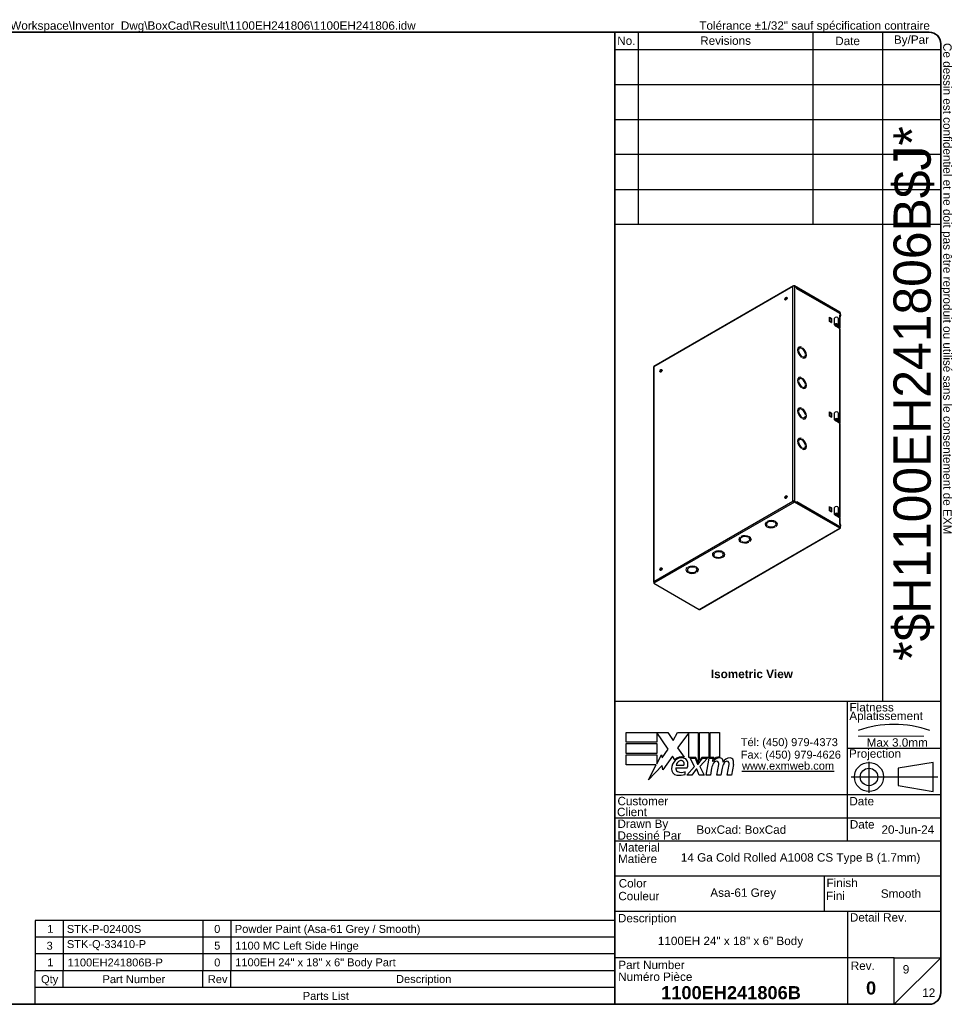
# Model space of a CAD drawing. Header units: inches. Extents: x 0 to 140, y -11 to 91.
# Tile 2 of 2: x 56 to 140, y 2 to 91. Entities that reach past the tile are written whole.
import ezdxf
from ezdxf.enums import TextEntityAlignment as Align

# ---------------------------------------------------------------- set-up
doc = ezdxf.new("R2010")
doc.units = ezdxf.units.IN
doc.header["$LTSCALE"] = 8.43274
doc.header["$MEASUREMENT"] = 0
doc.linetypes.add('CHAIN', pattern=[0.7087, 0.4724, -0.0591, 0.1181, -0.0591])
doc.linetypes.add('DASHED', pattern=[0.2067, 0.1654, -0.0413])
doc.layers.get('0').update_dxf_attribs({"lineweight": 25})
for name, color, linetype, lineweight in [('Centerline(ANSI)', 7, 'Continuous', 25), ('Sketch Geometry(ANSI)', 7, 'Continuous', 25), ('Symbols(ANSI)', 7, 'Continuous', 25), ('Visible Edges(ANSI)', 7, 'Continuous', 25), ('Visible Tangent Edges(ANSI)', 7, 'Continuous', 25)]:
    doc.layers.add(name, color=color, linetype=linetype, lineweight=lineweight)
doc.styles.add('Current-ANSI', font='arial.ttf')
doc.styles.add('Dimension-ANSI', font='arialbd.ttf')
doc.styles.add('Part List-ANSI', font='arial.ttf')
doc.styles.add('Text Style44', font='arialbd.ttf')
doc.styles.add('Text Style83', font='FRE3OF9X.TTF')

# ---------------------------------------------------------------- blocks, each defined once
blk = doc.blocks.new('Parts List2')
at = {"layer": 'Symbols(ANSI)'}
for p, q in [((13.023, 1.155), (6.798, 1.155)), ((6.798, 1.155), (6.798, 0.615)), ((7.098, 1.155), (7.098, 0.615)), ((8.598, 1.155), (8.598, 0.615)), ((8.898, 1.155), (8.898, 0.615)), ((13.023, 1.155), (13.023, 0.615)), ((13.023, 0.975), (6.798, 0.975)), ((13.023, 0.795), (6.798, 0.795)), ((13.023, 0.615), (6.798, 0.615)), ((6.798, 0.435), (6.798, 0.615)), ((7.098, 0.435), (7.098, 0.615)), ((8.598, 0.435), (8.598, 0.615)), ((8.898, 0.435), (8.898, 0.615)), ((13.023, 0.435), (13.023, 0.615)), ((6.798, 0.255), (6.798, 0.435)), ((13.023, 0.435), (6.798, 0.435)), ((13.023, 0.255), (13.023, 0.435)), ((13.023, 0.255), (6.798, 0.255))]:
    blk.add_line(p, q, dxfattribs=at)
at = {"layer": 'Symbols(ANSI)', "char_height": 0.085, "attachment_point": 7, "style": 'Part List-ANSI'}
for s, insert in [('1', (6.928, 1.022)), ('STK-P-02400S', (7.138, 1.02)), ('0', (8.72, 1.02)), ('Powder Paint (Asa-61 Grey / Smooth)', (8.942, 0.996)), ('3', (6.92, 0.84)), ('5', (8.72, 0.841)), ('STK-Q-33410-P', (7.138, 0.835)), ('1100 MC Left Side Hinge', (8.946, 0.816)), ('1', (6.928, 0.662)), ('1100EH241806B-P', (7.146, 0.66)), ('0', (8.72, 0.66)), ('1100EH 24" x 18" x 6" Body Part', (8.946, 0.637)), ('Qty', (6.861, 0.456)), ('Part Number', (7.521, 0.481)), ('Rev', (8.652, 0.481)), ('Description', (10.673, 0.458)), ('Parts List', (9.672, 0.301))]:
    blk.add_mtext(s, dxfattribs=dict(at, insert=insert))
blk = doc.blocks.new('Title Blocks EXM - ANSI B')
for p, q in [((13.372, 3.063), (13.372, 3.17)), ((13.372, 3.17), (13.818, 3.17)), ((13.824, 2.989), (13.701, 3.168)), ((13.701, 3.168), (13.701, 3.063)), ((13.818, 3.17), (13.877, 3.083)), ((13.877, 3.083), (13.923, 3.17)), ((13.923, 3.17), (14.146, 3.17)), ((14.046, 3.166), (13.924, 3.002)), ((14.046, 2.9), (14.046, 3.166)), ((14.146, 3.17), (14.146, 2.842)), ((14.16, 3.17), (14.259, 3.17)), ((14.16, 2.866), (14.16, 3.17)), ((14.259, 3.17), (14.259, 2.9)), ((14.273, 3.17), (14.372, 3.17)), ((14.273, 2.9), (14.273, 3.17)), ((14.372, 3.17), (14.372, 2.905)), ((13.701, 3.063), (13.372, 3.063)), ((13.372, 3.049), (13.701, 3.049)), ((13.372, 2.942), (13.372, 3.049)), ((13.701, 3.049), (13.701, 2.942)), ((13.758, 2.895), (13.824, 2.989)), ((13.924, 3.002), (13.993, 2.903)), ((13.701, 2.942), (13.372, 2.942)), ((13.372, 2.82), (13.372, 2.927)), ((13.372, 2.927), (13.701, 2.927)), ((13.701, 2.831), (13.752, 2.929)), ((13.701, 2.927), (13.701, 2.831)), ((13.752, 2.929), (13.758, 2.895)), ((13.87, 2.914), (13.765, 2.768)), ((13.893, 2.876), (13.87, 2.914)), ((14.121, 2.9), (14.046, 2.9)), ((14.059, 2.891), (14.113, 2.891)), ((14.105, 2.802), (14.059, 2.891)), ((14.113, 2.891), (14.139, 2.83)), ((14.146, 2.842), (14.121, 2.9)), ((14.146, 2.83), (14.19, 2.891)), ((14.185, 2.9), (14.16, 2.866)), ((14.245, 2.891), (14.164, 2.803)), ((14.259, 2.9), (14.185, 2.9)), ((14.19, 2.891), (14.245, 2.891)), ((14.232, 2.709), (14.264, 2.891)), ((14.264, 2.891), (14.302, 2.891)), ((14.314, 2.9), (14.273, 2.9)), ((14.302, 2.891), (14.299, 2.859)), ((14.299, 2.859), (14.309, 2.859)), ((14.312, 2.88), (14.314, 2.9)), ((13.695, 2.82), (13.372, 2.82)), ((13.612, 2.661), (13.695, 2.82)), ((13.758, 2.815), (13.612, 2.661)), ((13.765, 2.768), (13.758, 2.815)), ((13.905, 2.788), (14.027, 2.788)), ((13.91, 2.818), (13.99, 2.818)), ((14.023, 2.709), (14.105, 2.802)), ((14.122, 2.774), (14.077, 2.709)), ((14.13, 2.774), (14.122, 2.774)), ((14.155, 2.709), (14.13, 2.774)), ((14.139, 2.83), (14.146, 2.83)), ((14.164, 2.803), (14.209, 2.709)), ((14.289, 2.784), (14.276, 2.709)), ((14.345, 2.709), (14.365, 2.824)), ((14.402, 2.784), (14.389, 2.709)), ((14.457, 2.709), (14.477, 2.824)), ((14.523, 2.823), (14.501, 2.709)), ((14.005, 2.718), (14.005, 2.748)), ((14.077, 2.709), (14.023, 2.709)), ((14.209, 2.709), (14.155, 2.709)), ((14.276, 2.709), (14.232, 2.709)), ((14.389, 2.709), (14.345, 2.709)), ((14.501, 2.709), (14.457, 2.709))]:
    blk.add_line(p, q)
for centre, radius, start, end in [((13.991, 2.772), 0.133, 134.1684, 176.5646), ((13.968, 2.796), 0.11, 77.079, 133.1785), ((13.968, 2.796), 0.0996, 80.4085, 134.1684), ((13.965, 2.811), 0.056, 109.3797, 172.9975), ((13.959, 2.83), 0.0365, 51.1652, 109.3797), ((13.962, 2.833), 0.0318, 331.4547, 51.1652), ((13.981, 2.843), 0.0507, 23.8445, 85.0802), ((13.941, 2.826), 0.094, 336.1555, 23.8445), ((14.376, 2.816), 0.08, 89.4776, 147.4114), ((14.346, 2.818), 0.042, 96.03, 147.5992), ((14.37, 2.825), 0.08, 88.7952, 136.5849), ((14.344, 2.839), 0.02, 23.5571, 96.03), ((14.377, 2.862), 0.0338, 16.9928, 89.4776), ((14.317, 2.844), 0.096, 3.6169, 16.9928), ((14.486, 2.814), 0.0819, 89.6788, 153.9508), ((14.458, 2.818), 0.042, 96.1027, 147.6083), ((14.456, 2.839), 0.02, 23.5487, 96.1027), ((14.487, 2.861), 0.035, 18.4748, 89.6788), ((14.429, 2.842), 0.096, 349, 18.4748), ((13.925, 2.776), 0.0658, 176.5646, 261.5605), ((13.936, 2.779), 0.032, 163.5261, 244.6784), ((13.966, 2.842), 0.102, 244.6784, 292.5609), ((14.442, 2.757), 0.155, 147.5992, 170), ((14.325, 2.831), 0.041, 350, 23.5571), ((14.555, 2.759), 0.155, 148.5584, 170.8257), ((14.437, 2.831), 0.041, 349.9922, 23.5487), ((13.945, 2.911), 0.202, 261.5605, 287.3343)]:
    blk.add_arc(centre, radius, start, end)
at = {"layer": 'Centerline(ANSI)', "linetype": 'DASHED', "lineweight": 18, "ltscale": 0.507983}
blk.add_line((15.861, 3.128), (16.632, 3.128), dxfattribs=at)
at = {"layer": 'Centerline(ANSI)', "linetype": 'CHAIN', "ltscale": 0.185148}
blk.add_line((15.979, 2.855), (15.979, 2.521), dxfattribs=at)
at = {"layer": 'Centerline(ANSI)', "linetype": 'CHAIN', "ltscale": 0.437897}
blk.add_line((15.786, 2.691), (16.717, 2.691), dxfattribs=at)
at = {"layer": 'Sketch Geometry(ANSI)'}
for p, q in [((13.25, 10.687), (16.625, 10.687)), ((13.5, 10.687), (13.5, 8.625)), ((15.375, 10.687), (15.375, 8.625)), ((16.125, 10.687), (16.125, 3.5)), ((13.25, 10.5), (16.75, 10.5)), ((16.75, 10.562), (16.75, 0.375)), ((13.25, 10.125), (16.75, 10.125)), ((13.25, 9.75), (16.75, 9.75)), ((16.75, 9.375), (13.25, 9.375)), ((13.25, 9), (16.75, 9)), ((16.75, 9), (16.75, 8.625)), ((13.25, 8.625), (16.75, 8.625)), ((16.75, 3.5), (13.25, 3.5)), ((15.75, 2), (15.75, 3.5)), ((15.75, 3), (16.75, 3)), ((16.669, 2.847), (16.294, 2.785)), ((16.294, 2.785), (16.294, 2.598)), ((16.669, 2.535), (16.669, 2.847)), ((16.294, 2.598), (16.669, 2.535)), ((16.75, 2.5), (13.25, 2.5)), ((16.75, 2.25), (13.25, 2.25)), ((16.75, 2), (13.25, 2)), ((13.25, 1.629), (16.75, 1.629)), ((15.499, 1.629), (15.499, 1.25)), ((13.25, 1.25), (16.75, 1.25)), ((15.75, 1.25), (15.75, 0.75)), ((15.75, 0.75), (13.25, 0.75)), ((16.25, 0.75), (15.75, 0.75)), ((15.75, 0.75), (15.75, 0.25)), ((16.25, 0.25), (16.25, 0.75)), ((16.25, 0.75), (16.75, 0.75)), ((16.25, 0.25), (16.75, 0.75)), ((16.625, 0.25), (13.25, 0.25))]:
    blk.add_line(p, q, dxfattribs=at)
at = {"layer": 'Sketch Geometry(ANSI)', "linetype": 'Continuous', "lineweight": 35}
for p, q in [((13.25, 8.625), (13.25, 10.687)), ((13.25, 8.625), (13.25, 3.5)), ((13.25, 0.25), (13.25, 3.5))]:
    blk.add_line(p, q, dxfattribs=at)
at = {"layer": 'Sketch Geometry(ANSI)'}
for radius in [0.156, 0.0935]:
    blk.add_circle((15.979, 2.691), radius, dxfattribs=at)
for centre, radius, start, end in [((16.625, 10.562), 0.125, 0, 90), ((16.247, 2.112), 1.143, 70.2973, 109.7027), ((16.625, 0.375), 0.125, 270, 0)]:
    blk.add_arc(centre, radius, start, end, dxfattribs=at)
at = {"layer": 'Symbols(ANSI)', "color": 7, "char_height": 0.09, "style": 'Current-ANSI'}
for s, insert, width, attachment_point in [('No.', (13.373, 10.595), 0.25039, 5), ('Revisions', (14.439, 10.596), 1.87331, 5), ('Date', (15.749, 10.593), 0.75135, 5), ('By/Par', (16.435, 10.594), 0.62202, 5), ('Date', (15.773, 2.136), 0.26554, 7), ('BoxCad: BoxCad', (14.126, 2.125), 1.62362, 4), ('Rev.', (15.783, 0.618), 0.25854, 7)]:
    blk.add_mtext(s, dxfattribs=dict(at, insert=insert, width=width, attachment_point=attachment_point))
for s, insert, attachment_point in [('\\fArial|b1|i0;{\\H0.0900;Isometric View}', (14.281, 3.842), 1), ('Flatness', (15.77, 3.393), 7), ('Aplatissement', (15.768, 3.275), 7), ('Max 3.0mm', (15.954, 3.015), 7), ('Projection', (15.764, 2.87), 7), ('Customer', (13.278, 2.386), 7), ('Date', (15.768, 2.385), 7), ('Client', (13.273, 2.269), 7), ('Drawn By', (13.278, 2.117), 7), ('Dessiné Par', (13.278, 2.016), 7), ('Material', (13.286, 1.889), 7), ('Matière', (13.284, 1.766), 7), ('Color', (13.291, 1.503), 7), ('Finish', (15.523, 1.508), 7), ('Couleur', (13.287, 1.366), 7), ('Fini', (15.518, 1.37), 7), ('Description', (13.283, 1.103), 7), ('Detail Rev.', (15.774, 1.137), 7), ('Part Number', (13.287, 0.627), 7), ('Numéro Pièce', (13.286, 0.5), 7)]:
    blk.add_mtext(s, dxfattribs=dict(at, insert=insert, attachment_point=attachment_point))
at = {"layer": 'Symbols(ANSI)', "color": 7, "insert": (14.602, 3.107), "char_height": 0.085, "attachment_point": 1, "line_spacing_factor": 0.944221, "style": 'Current-ANSI'}
blk.add_mtext('\\fArial|b0|i0;{\\H0.0850;Tél: (450) 979-4373\\PFax: (450) 979-4626}', dxfattribs=at)
at = {"layer": 'Symbols(ANSI)', "color": 5, "true_color": 0x0000ff, "insert": (14.615, 2.854), "char_height": 0.085, "attachment_point": 1, "style": 'Dimension-ANSI'}
blk.add_mtext('\\fArial|b0|i0;{\\H0.0850;\\Lwww.exmweb.com}', dxfattribs=at)
at = {"layer": 'Symbols(ANSI)', "color": 7, "style": 'Current-ANSI'}
for tag, p in [('REV1', (13.375, 10.313)), ('REV1DATE', (15.75, 10.31)), ('REV1BY', (16.437, 10.313)), ('REV2', (13.373, 9.938)), ('REV2DATE', (15.747, 9.941)), ('REV2BY', (16.437, 9.938)), ('REV3', (13.374, 9.563)), ('REV3DATE', (15.752, 9.563)), ('REV3BY', (16.437, 9.564)), ('REV4', (13.377, 9.188)), ('REV4DATE', (15.752, 9.188)), ('REV4BY', (16.441, 9.188)), ('REV5', (13.373, 8.813)), ('REV5DATE', (15.752, 8.813)), ('REV5BY', (16.438, 8.811)), ('MFG_APPROVED_DATE', (16.393, 2.374)), ('DETAIL_REV', (16.249, 0.926))]:
    blk.add_attdef(tag, text='', height=0.09, dxfattribs=at).set_placement(p, align=Align.MIDDLE_CENTER)
for tag, p in [('REV1DESC', (13.526, 10.31)), ('REV2DESC', (13.525, 9.937)), ('REV3DESC', (13.528, 9.564)), ('REV4DESC', (13.533, 9.19)), ('REV5DESC', (13.532, 8.811)), ('COMPANY', (14.12, 2.375))]:
    blk.add_attdef(tag, text='', height=0.09, dxfattribs=at).set_placement(p, align=Align.MIDDLE_LEFT)
at = {"layer": 'Symbols(ANSI)', "color": 7, "style": 'Text Style83'}
blk.add_attdef('BARCODE_001', (16.642, 3.938), '', height=0.4, rotation=90, dxfattribs=at)
at = {"layer": 'Symbols(ANSI)', "color": 7}
for tag, p, height, style in [('IDW_DATE_001', (16.113, 2.081), 0.09, 'Current-ANSI'), ('MATERIEL_001', (13.959, 1.782), 0.09, 'Current-ANSI'), ('COLOR_001', (14.275, 1.404), 0.09, 'Current-ANSI'), ('FINISH_001', (16.106, 1.394), 0.09, 'Current-ANSI'), ('IDW_DESC_001', (13.712, 0.886), 0.09, 'Current-ANSI'), ('Sheet_Number_001', (16.342, 0.581), 0.09, 'Current-ANSI'), ('IDW_NAME_001', (13.747, 0.305), 0.14, 'Text Style44'), ('IDW_REV_001', (15.947, 0.355), 0.14, 'Text Style44'), ('Number_of_sheets_001', (16.551, 0.33), 0.09, 'Current-ANSI')]:
    blk.add_attdef(tag, p, '', height=height, dxfattribs=dict(at, style=style))
blk = doc.blocks.new('Borders 7_EXM - B (Inch)')
at = {"layer": 'Sketch Geometry(ANSI)', "linetype": 'Continuous', "lineweight": 35}
for p, q in [((16.398, 10.692), (0.523, 10.692)), ((0.398, 10.567), (0.398, 0.255)), ((16.523, 0.38), (16.523, 10.567)), ((0.398, 0.255), (16.398, 0.255))]:
    blk.add_line(p, q, dxfattribs=at)
for centre, start, end in [((0.523, 10.567), 90, 180), ((16.398, 10.567), 0, 90), ((16.398, 0.38), 270, 0)]:
    blk.add_arc(centre, 0.125, start, end, dxfattribs=at)
at = {"layer": 'Symbols(ANSI)', "color": 7, "char_height": 0.09, "attachment_point": 7, "style": 'Current-ANSI'}
for s, insert in [('Tolerance ±1/32" unless otherwise specified', (0.509, 10.692)), ('Tolérance ±1/32" sauf spécification contraire', (13.93, 10.691))]:
    blk.add_mtext(s, dxfattribs=dict(at, insert=insert))
for s, insert, rotation in [('This drawing is confidential and must not be reproduced or used without the consent of EXM', (0.398, 5.419), 90), ('Ce dessin est confidentiel et ne doit pas être reproduit ou utilisé sans le consentement de EXM', (16.522, 10.576), 270)]:
    blk.add_mtext(s, dxfattribs=dict(at, insert=insert, rotation=rotation))
at = {"layer": 'Symbols(ANSI)', "color": 7, "style": 'Current-ANSI'}
blk.add_attdef('FILENAME_AND_PATH_001', (6.013, 10.718), '', height=0.09, dxfattribs=at)

msp = doc.modelspace()

# ---------------------------------------------------------------- linework, layer by layer
at = {"layer": 'Visible Edges(ANSI)'}
for p, q in [((125.999, 67.202), (113.341, 59.894)), ((126.083, 67.217), (130.186, 64.849)), ((126.083, 67.217), (126.083, 67.162)), ((126.083, 67.162), (130.186, 64.793)), ((126.291, 67.017), (126.083, 67.137)), ((126.291, 66.936), (126.291, 67.017)), ((130.165, 64.732), (126.291, 66.969)), ((126.291, 66.936), (126.291, 66.936)), ((126.291, 66.936), (126.291, 66.936)), ((129.254, 63.982), (129.254, 64.342)), ((129.254, 64.304), (129.371, 64.247)), ((129.265, 64.349), (129.415, 64.262)), ((129.386, 64.223), (129.386, 63.893)), ((129.426, 64.243), (129.426, 63.883)), ((129.709, 63.651), (129.709, 64.264)), ((130.056, 63.651), (130.056, 64.264)), ((130.186, 64.632), (130.186, 64.687)), ((130.186, 64.632), (130.256, 64.592)), ((130.186, 64.526), (130.256, 64.486)), ((130.186, 64.44), (130.186, 64.526)), ((130.208, 64.505), (130.186, 64.493)), ((130.201, 64.624), (130.208, 64.628)), ((130.204, 64.426), (130.208, 64.428)), ((130.208, 64.755), (130.208, 64.628)), ((130.208, 64.628), (130.256, 64.6)), ((130.256, 64.478), (130.208, 64.505)), ((130.208, 64.505), (130.208, 64.428)), ((130.208, 64.428), (130.256, 64.4)), ((130.215, 64.376), (130.256, 64.4)), ((130.215, 63.896), (130.215, 64.399)), ((130.256, 64.6), (130.249, 64.596)), ((130.256, 64.486), (130.249, 64.482)), ((130.256, 64.6), (130.256, 64.728)), ((130.256, 64.592), (130.256, 64.486)), ((130.256, 64.4), (130.256, 64.478)), ((129.415, 63.876), (129.265, 63.963)), ((129.764, 63.578), (130.093, 63.401)), ((130.144, 63.433), (129.815, 63.61)), ((129.916, 63.705), (129.916, 63.598)), ((129.916, 63.598), (129.942, 63.557)), ((130.095, 63.581), (130.04, 63.61)), ((130.144, 64.045), (130.056, 64.093)), ((130.089, 63.38), (130.089, 63.403)), ((130.096, 63.58), (130.095, 63.581)), ((130.186, 63.311), (130.1, 63.361)), ((130.185, 63.992), (130.185, 63.379)), ((130.185, 63.937), (130.186, 63.937)), ((130.186, 63.856), (130.185, 63.855)), ((130.215, 55.323), (130.215, 63.271)), ((126.478, 61.643), (126.484, 61.646)), ((126.541, 61.535), (126.546, 61.538)), ((126.729, 61.637), (126.73, 61.637)), ((126.73, 61.637), (126.73, 61.637)), ((126.8, 61.596), (126.8, 61.596)), ((126.457, 61.369), (126.457, 61.37)), ((126.457, 61.304), (126.457, 61.304)), ((126.457, 61.304), (126.457, 61.304)), ((126.73, 60.722), (126.729, 60.722)), ((126.73, 60.722), (126.73, 60.722)), ((126.8, 60.681), (126.8, 60.681)), ((126.979, 60.778), (126.984, 60.78)), ((127.041, 60.669), (127.046, 60.672)), ((127.073, 61.014), (127.073, 61.014)), ((127.073, 60.949), (127.073, 60.948)), ((127.073, 60.948), (127.073, 60.948)), ((113.326, 59.829), (113.326, 40.394)), ((126.478, 58.888), (126.484, 58.891)), ((126.729, 58.882), (126.73, 58.882)), ((126.73, 58.882), (126.73, 58.882)), ((126.8, 58.841), (126.8, 58.841)), ((126.457, 58.615), (126.457, 58.615)), ((126.457, 58.549), (126.457, 58.549)), ((126.457, 58.549), (126.457, 58.549)), ((126.541, 58.78), (126.546, 58.783)), ((126.73, 57.967), (126.729, 57.967)), ((126.73, 57.967), (126.73, 57.967)), ((126.979, 58.023), (126.984, 58.025)), ((127.073, 58.259), (127.073, 58.259)), ((127.073, 58.194), (127.073, 58.194)), ((127.073, 58.194), (127.073, 58.194)), ((126.8, 57.926), (126.8, 57.926)), ((127.041, 57.914), (127.046, 57.917)), ((126.457, 55.858), (126.457, 55.858)), ((126.457, 55.793), (126.457, 55.793)), ((126.457, 55.793), (126.457, 55.793)), ((126.478, 56.132), (126.484, 56.135)), ((126.541, 56.024), (126.546, 56.026)), ((126.729, 56.125), (126.73, 56.126)), ((126.73, 56.126), (126.73, 56.125)), ((126.8, 56.085), (126.8, 56.085)), ((127.073, 55.502), (127.073, 55.502)), ((127.073, 55.437), (127.073, 55.437)), ((127.073, 55.437), (127.073, 55.437)), ((129.254, 55.409), (129.254, 55.769)), ((129.254, 55.73), (129.371, 55.674)), ((129.265, 55.775), (129.415, 55.689)), ((129.415, 55.303), (129.265, 55.39)), ((129.386, 55.65), (129.386, 55.32)), ((129.426, 55.669), (129.426, 55.309)), ((129.709, 55.078), (129.709, 55.691)), ((130.056, 55.078), (130.056, 55.691)), ((130.144, 55.472), (130.056, 55.519)), ((130.185, 55.418), (130.185, 54.806)), ((130.185, 55.364), (130.186, 55.363)), ((130.186, 55.283), (130.185, 55.282)), ((126.73, 55.211), (126.729, 55.211)), ((126.73, 55.211), (126.73, 55.211)), ((126.8, 55.17), (126.8, 55.17)), ((126.979, 55.266), (126.984, 55.269)), ((127.041, 55.158), (127.046, 55.161)), ((129.764, 55.005), (130.093, 54.828)), ((130.144, 54.86), (129.815, 55.037)), ((129.916, 55.132), (129.916, 55.025)), ((129.916, 55.025), (129.942, 54.984)), ((130.095, 55.007), (130.04, 55.037)), ((130.089, 54.807), (130.089, 54.83)), ((130.096, 55.007), (130.095, 55.007)), ((130.186, 54.738), (130.1, 54.788)), ((130.215, 46.75), (130.215, 54.698)), ((126.457, 53.103), (126.457, 53.103)), ((126.457, 53.038), (126.457, 53.038)), ((126.457, 53.038), (126.457, 53.038)), ((126.478, 53.377), (126.484, 53.38)), ((126.541, 53.269), (126.546, 53.272)), ((126.729, 53.371), (126.73, 53.371)), ((126.73, 53.371), (126.73, 53.371)), ((126.8, 53.33), (126.8, 53.33)), ((127.073, 52.748), (127.073, 52.748)), ((127.073, 52.682), (127.073, 52.682)), ((127.073, 52.682), (127.073, 52.682)), ((126.73, 52.456), (126.729, 52.456)), ((126.73, 52.456), (126.73, 52.456)), ((126.8, 52.415), (126.8, 52.415)), ((126.979, 52.511), (126.984, 52.514)), ((127.041, 52.403), (127.046, 52.406)), ((125.969, 47.688), (125.943, 47.702)), ((126.035, 47.675), (126.038, 47.673)), ((126.083, 47.702), (126.291, 47.583)), ((130.186, 45.308), (126.083, 47.677)), ((126.083, 47.677), (126.083, 47.621)), ((130.186, 45.253), (126.083, 47.621)), ((126.269, 47.57), (126.291, 47.583)), ((126.291, 47.583), (126.291, 47.664)), ((126.291, 47.664), (126.291, 47.663)), ((126.291, 47.663), (126.291, 47.663)), ((126.291, 47.663), (126.291, 47.663)), ((129.254, 46.836), (129.254, 47.196)), ((129.254, 47.157), (129.371, 47.1)), ((129.265, 47.202), (129.415, 47.115)), ((129.415, 46.73), (129.265, 46.816)), ((129.386, 47.077), (129.386, 46.746)), ((129.426, 47.096), (129.426, 46.736)), ((129.709, 46.505), (129.709, 47.117)), ((129.764, 46.432), (130.093, 46.255)), ((130.144, 46.286), (129.815, 46.463)), ((129.916, 46.558), (129.916, 46.452)), ((129.916, 46.452), (129.942, 46.411)), ((130.095, 46.434), (130.04, 46.464)), ((130.056, 46.505), (130.056, 47.117)), ((130.144, 46.899), (130.056, 46.946)), ((130.096, 46.434), (130.095, 46.434)), ((130.185, 46.845), (130.185, 46.233)), ((130.185, 46.791), (130.186, 46.79)), ((130.186, 46.709), (130.185, 46.709)), ((123.418, 45.626), (123.418, 45.62)), ((123.543, 45.626), (123.543, 45.62)), ((123.549, 45.829), (123.549, 45.829)), ((123.62, 45.869), (123.619, 45.869)), ((123.62, 45.869), (123.62, 45.869)), ((124.26, 45.814), (124.26, 45.814)), ((124.26, 45.814), (124.26, 45.814)), ((124.317, 45.782), (124.317, 45.782)), ((124.418, 45.626), (124.418, 45.62)), ((124.543, 45.626), (124.543, 45.62)), ((130.089, 46.234), (130.089, 46.257)), ((130.186, 46.165), (130.1, 46.215)), ((130.186, 45.575), (130.186, 45.662)), ((130.186, 45.636), (130.208, 45.648)), ((130.186, 45.575), (130.256, 45.535)), ((130.186, 45.469), (130.256, 45.429)), ((130.186, 45.415), (130.186, 45.469)), ((130.201, 45.567), (130.208, 45.571)), ((130.256, 45.621), (130.208, 45.648)), ((130.208, 45.648), (130.208, 45.571)), ((130.208, 45.571), (130.256, 45.543)), ((130.215, 45.644), (130.215, 46.125)), ((130.256, 45.543), (130.249, 45.539)), ((130.256, 45.543), (130.256, 45.621)), ((130.256, 45.535), (130.256, 45.429)), ((117.507, 37.899), (130.235, 45.248)), ((123.644, 45.459), (123.644, 45.459)), ((123.644, 45.459), (123.644, 45.459)), ((123.701, 45.426), (123.701, 45.426)), ((124.341, 45.371), (124.341, 45.371)), ((124.412, 45.412), (124.412, 45.412)), ((124.412, 45.412), (124.412, 45.412)), ((130.208, 45.448), (130.186, 45.436)), ((130.256, 45.421), (130.208, 45.448)), ((130.208, 45.448), (130.208, 45.321)), ((130.256, 45.429), (130.249, 45.425)), ((130.256, 45.293), (130.256, 45.421)), ((121.032, 44.249), (121.032, 44.243)), ((121.157, 44.248), (121.157, 44.243)), ((121.163, 44.451), (121.163, 44.451)), ((121.234, 44.492), (121.234, 44.492)), ((121.234, 44.492), (121.234, 44.492)), ((121.258, 44.081), (121.258, 44.081)), ((121.258, 44.081), (121.258, 44.081)), ((121.315, 44.049), (121.315, 44.049)), ((121.874, 44.437), (121.874, 44.437)), ((121.874, 44.437), (121.874, 44.437)), ((121.931, 44.404), (121.931, 44.404)), ((121.955, 43.994), (121.955, 43.994)), ((122.026, 44.034), (122.026, 44.035)), ((122.026, 44.035), (122.026, 44.034)), ((122.032, 44.248), (122.032, 44.243)), ((122.157, 44.249), (122.157, 44.243)), ((118.645, 42.871), (118.645, 42.865)), ((118.77, 42.87), (118.77, 42.865)), ((118.776, 43.073), (118.776, 43.073)), ((118.847, 43.114), (118.846, 43.114)), ((118.847, 43.114), (118.847, 43.114)), ((119.487, 43.059), (119.487, 43.059)), ((119.487, 43.059), (119.487, 43.059)), ((119.544, 43.026), (119.544, 43.026)), ((119.645, 42.87), (119.645, 42.865)), ((119.77, 42.871), (119.77, 42.865)), ((118.871, 42.703), (118.871, 42.703)), ((118.871, 42.703), (118.871, 42.703)), ((118.928, 42.67), (118.928, 42.67)), ((119.568, 42.616), (119.568, 42.615)), ((119.639, 42.656), (119.639, 42.656)), ((119.639, 42.656), (119.639, 42.656)), ((116.259, 41.493), (116.259, 41.487)), ((116.384, 41.493), (116.384, 41.487)), ((116.39, 41.695), (116.39, 41.695)), ((116.461, 41.736), (116.461, 41.736)), ((116.461, 41.736), (116.461, 41.736)), ((116.485, 41.326), (116.485, 41.326)), ((116.485, 41.326), (116.485, 41.326)), ((116.542, 41.293), (116.542, 41.293)), ((117.101, 41.681), (117.101, 41.681)), ((117.101, 41.681), (117.101, 41.681)), ((117.158, 41.649), (117.158, 41.649)), ((117.182, 41.238), (117.182, 41.238)), ((117.253, 41.279), (117.253, 41.279)), ((117.253, 41.279), (117.253, 41.279)), ((117.259, 41.493), (117.259, 41.487)), ((117.384, 41.493), (117.384, 41.487)), ((113.355, 40.273), (117.458, 37.904))]:
    msp.add_line(p, q, dxfattribs=at)
at = {"layer": 'Visible Edges(ANSI)', "flags": 128}
for points in [[(125.943, 67.137), (125.946, 67.143), (125.95, 67.15), (125.953, 67.157), (125.957, 67.163), (125.962, 67.169), (125.966, 67.175), (125.971, 67.18), (125.976, 67.185), (125.981, 67.19), (125.987, 67.194), (125.993, 67.198), (125.999, 67.202), (126.005, 67.205), (126.011, 67.208), (126.018, 67.211), (126.025, 67.213), (126.032, 67.215), (126.039, 67.217), (126.046, 67.218), (126.053, 67.218), (126.061, 67.219), (126.068, 67.219), (126.076, 67.218), (126.083, 67.217)], [(126.083, 67.162), (126.082, 67.162), (126.08, 67.161), (126.078, 67.161), (126.077, 67.161), (126.075, 67.16), (126.074, 67.16), (126.072, 67.159), (126.071, 67.159), (126.069, 67.159), (126.068, 67.158), (126.066, 67.158), (126.064, 67.157), (126.063, 67.157), (126.061, 67.156), (126.06, 67.156), (126.058, 67.155), (126.057, 67.154), (126.055, 67.154), (126.054, 67.153), (126.052, 67.153), (126.051, 67.152), (126.049, 67.151), (126.048, 67.151), (126.046, 67.15)], [(113.341, 59.894), (113.341, 59.894), (113.341, 59.894), (113.341, 59.893), (113.341, 59.893), (113.341, 59.892), (113.341, 59.892), (113.341, 59.891), (113.341, 59.89), (113.342, 59.89), (113.342, 59.889), (113.343, 59.888), (113.343, 59.887), (113.344, 59.886), (113.344, 59.884), (113.345, 59.883), (113.346, 59.882), (113.347, 59.88), (113.348, 59.879), (113.349, 59.877), (113.35, 59.876), (113.351, 59.874), (113.353, 59.872), (113.354, 59.871), (113.355, 59.869)], [(113.352, 59.867), (113.351, 59.872), (113.349, 59.877)], [(126.083, 47.621), (126.076, 47.623), (126.068, 47.624), (126.061, 47.626), (126.053, 47.628), (126.046, 47.63), (126.039, 47.633), (126.032, 47.636), (126.025, 47.639), (126.018, 47.642), (126.011, 47.646), (126.005, 47.65), (125.999, 47.654), (125.993, 47.658), (125.987, 47.662), (125.981, 47.666), (125.976, 47.67), (125.971, 47.674), (125.966, 47.678), (125.962, 47.683), (125.957, 47.687), (125.953, 47.691), (125.95, 47.695), (125.946, 47.699), (125.943, 47.702)], [(125.969, 47.688), (125.979, 47.682), (125.99, 47.678), (126.001, 47.675), (126.012, 47.674)], [(126.012, 47.674), (126.015, 47.674), (126.018, 47.674), (126.02, 47.674), (126.023, 47.673), (126.026, 47.673), (126.029, 47.673), (126.031, 47.673), (126.034, 47.673), (126.037, 47.673), (126.04, 47.673), (126.043, 47.673), (126.046, 47.673), (126.049, 47.673), (126.052, 47.673), (126.055, 47.674), (126.058, 47.674), (126.061, 47.674), (126.064, 47.674), (126.067, 47.675), (126.071, 47.675), (126.074, 47.675), (126.077, 47.676), (126.08, 47.676), (126.083, 47.677)], [(113.355, 40.435), (113.353, 40.428), (113.35, 40.42), (113.348, 40.413), (113.346, 40.406), (113.344, 40.398), (113.343, 40.391), (113.342, 40.383), (113.341, 40.375), (113.341, 40.368), (113.341, 40.36), (113.341, 40.353), (113.341, 40.345), (113.341, 40.338), (113.342, 40.331), (113.343, 40.324), (113.344, 40.318), (113.345, 40.311), (113.346, 40.305), (113.347, 40.299), (113.349, 40.293), (113.35, 40.288), (113.352, 40.282), (113.354, 40.278), (113.355, 40.273)]]:
    msp.add_lwpolyline(points, dxfattribs=at)
at = {"layer": 'Visible Edges(ANSI)'}
for centre, major_axis, ratio, start_param, end_param in [((126.013, 67.096), (0.099, 0), 0.57735, 0.785398, 2.356194), ((126.221, 66.896), (0.0495, 0.0857), 0.57735, 5.497787, 5.561362), ((125.354, 66.005), (0.072, 0.126), 0.57735, 0.338008, 2.803584), ((129.265, 64.336), (-0.0079, 0.0136), 0.57735, 5.497787, 7.068583), ((129.371, 64.231), (0.0112, -0.0162), 0.625473, 0.737787, 2.308583), ((129.415, 64.249), (-0.0079, 0.0136), 0.57735, 3.926991, 5.497787), ((129.882, 64.264), (-0.173, 0), 0.57735, 3.141593, 6.283185), ((130.116, 64.647), (0.0495, 0.0857), 0.57735, 5.497787, 6.283185), ((130.186, 64.768), (-0.0495, 0.0857), 0.57735, 3.926991, 5.497787), ((130.186, 64.768), (0.0155, -0.0268), 0.57735, 0.785398, 2.356194), ((130.116, 64.399), (0.099, 0), 0.57735, 0, 0.785398), ((129.265, 63.976), (0.0079, -0.0136), 0.57735, 3.926991, 5.497787), ((129.415, 63.889), (0.0079, -0.0136), 0.57735, 5.497787, 7.068583), ((129.882, 63.651), (0.173, 0), 0.57735, 5.061455, 10.245083), ((129.882, 63.651), (-0.0984, 0), 0.57735, 1.919862, 7.10349), ((130.1, 63.374), (0.0079, -0.0136), 0.57735, 3.926991, 5.497787), ((130.057, 63.379), (0.0522, 0), 0.57735, 5.650268, 7.10349), ((130.057, 63.992), (0.127, 0), 0.57735, 0, 0.820305), ((130.057, 63.379), (0.127, 0), 0.57735, 5.560017, 7.10349), ((130.116, 63.896), (0.099, 0), 0.57735, 5.497787, 7.068583), ((130.116, 63.271), (0.099, 0), 0.57735, 0, 0.785398), ((126.765, 61.159), (-0.281, 0.487), 0.57735, 5.586705, 8.550373), ((126.765, 61.159), (-0.281, 0.487), 0.57735, 5.586705, 8.550373), ((126.765, 61.159), (-0.219, 0.379), 0.57735, 4.018547, 6.977027), ((126.765, 61.159), (-0.219, 0.379), 0.57735, 4.018568, 6.977006), ((126.765, 61.159), (0.281, -0.487), 0.57735, 5.586794, 8.550462), ((126.765, 61.159), (0.281, -0.487), 0.57735, 5.586794, 8.550462), ((126.765, 61.159), (0.219, -0.379), 0.57735, 4.018568, 6.977006), ((126.765, 61.159), (0.219, -0.379), 0.57735, 4.018547, 6.977027), ((113.425, 59.829), (-0.099, 0), 0.57735, 5.497787, 6.283185), ((114.04, 59.473), (0.072, 0.126), 0.57735, 0.338008, 2.803584), ((126.765, 58.404), (-0.281, 0.487), 0.57735, 5.586705, 8.550373), ((126.765, 58.404), (-0.281, 0.487), 0.57735, 5.586705, 8.550373), ((126.765, 58.404), (-0.219, 0.379), 0.57735, 4.018547, 6.977027), ((126.765, 58.404), (-0.219, 0.379), 0.57735, 4.018568, 6.977006), ((126.765, 58.404), (0.281, -0.487), 0.57735, 5.586794, 8.550462), ((126.765, 58.404), (0.281, -0.487), 0.57735, 5.586794, 8.550462), ((126.765, 58.404), (0.219, -0.379), 0.57735, 4.018568, 6.977006), ((126.765, 58.404), (0.219, -0.379), 0.57735, 4.018547, 6.977027), ((126.765, 55.648), (-0.281, 0.487), 0.57735, 5.586705, 8.550373), ((126.765, 55.648), (-0.281, 0.487), 0.57735, 5.586705, 8.550373), ((126.765, 55.648), (-0.219, 0.379), 0.57735, 4.018547, 6.977027), ((126.765, 55.648), (-0.219, 0.379), 0.57735, 4.018568, 6.977006), ((126.765, 55.648), (0.219, -0.379), 0.57735, 4.018568, 6.977006), ((126.765, 55.648), (0.219, -0.379), 0.57735, 4.018547, 6.977027), ((126.765, 55.648), (0.281, -0.487), 0.57735, 5.586794, 8.550462), ((126.765, 55.648), (0.281, -0.487), 0.57735, 5.586794, 8.550462), ((129.265, 55.763), (-0.0079, 0.0136), 0.57735, 5.497787, 7.068583), ((129.265, 55.403), (0.0079, -0.0136), 0.57735, 3.926991, 5.497787), ((129.371, 55.658), (0.0112, -0.0162), 0.625473, 0.737787, 2.308583), ((129.415, 55.676), (-0.0079, 0.0136), 0.57735, 3.926991, 5.497787), ((129.415, 55.316), (0.0079, -0.0136), 0.57735, 5.497787, 7.068583), ((129.882, 55.691), (-0.173, 0), 0.57735, 3.141593, 6.283185), ((130.057, 55.418), (0.127, 0), 0.57735, 0, 0.820305), ((130.116, 55.323), (0.099, 0), 0.57735, 5.497787, 7.068583), ((129.882, 55.078), (0.173, 0), 0.57735, 5.061455, 10.245083), ((129.882, 55.078), (-0.0984, 0), 0.57735, 1.919862, 7.10349), ((130.1, 54.801), (0.0079, -0.0136), 0.57735, 3.926991, 5.497787), ((130.057, 54.806), (0.0522, 0), 0.57735, 5.650268, 7.10349), ((130.057, 54.806), (0.127, 0), 0.57735, 5.560017, 7.10349), ((130.116, 54.698), (0.099, 0), 0.57735, 0, 0.785398), ((126.765, 52.893), (-0.281, 0.487), 0.57735, 5.586705, 8.550373), ((126.765, 52.893), (-0.281, 0.487), 0.57735, 5.586705, 8.550373), ((126.765, 52.893), (-0.219, 0.379), 0.57735, 4.018547, 6.977027), ((126.765, 52.893), (-0.219, 0.379), 0.57735, 4.018568, 6.977006), ((126.765, 52.893), (0.219, -0.379), 0.57735, 4.018568, 6.977006), ((126.765, 52.893), (0.219, -0.379), 0.57735, 4.018547, 6.977027), ((126.765, 52.893), (0.281, -0.487), 0.57735, 5.586794, 8.550462), ((126.765, 52.893), (0.281, -0.487), 0.57735, 5.586794, 8.550462), ((125.354, 48.042), (0.072, 0.126), 0.57735, 0.338008, 2.803584), ((126.013, 47.662), (0.099, 0), 0.57735, 0.785398, 2.356194), ((126.013, 47.662), (0.031, 0), 0.57735, 0.785398, 2.183365), ((126.221, 47.623), (-0.0495, -0.0857), 0.57735, 2.29262, 2.356194), ((129.265, 47.189), (-0.0079, 0.0136), 0.57735, 5.497787, 7.068583), ((129.265, 46.829), (0.0079, -0.0136), 0.57735, 3.926991, 5.497787), ((129.371, 47.084), (0.0112, -0.0162), 0.625473, 0.737787, 2.308583), ((129.415, 47.103), (-0.0079, 0.0136), 0.57735, 3.926991, 5.497787), ((129.415, 46.743), (0.0079, -0.0136), 0.57735, 5.497787, 7.068583), ((129.882, 46.505), (0.173, 0), 0.57735, 5.061455, 10.245083), ((129.882, 47.117), (-0.173, 0), 0.57735, 3.141593, 6.283185), ((129.882, 46.505), (-0.0984, 0), 0.57735, 1.919862, 7.10349), ((130.057, 46.845), (0.127, 0), 0.57735, 0, 0.820305), ((130.116, 46.75), (0.099, 0), 0.57735, 5.497787, 7.068583), ((123.98, 45.62), (-0.562, 0), 0.57735, 5.586794, 8.550462), ((123.98, 45.62), (-0.562, 0), 0.57735, 5.586794, 8.550462), ((123.98, 45.62), (-0.437, 0), 0.57735, 4.018568, 6.977006), ((123.98, 45.62), (-0.438, 0), 0.57735, 4.018547, 6.977027), ((123.98, 45.62), (0.562, 0), 0.57735, 5.586705, 8.550373), ((123.98, 45.62), (0.562, 0), 0.57735, 5.586705, 8.550373), ((123.98, 45.62), (0.438, 0), 0.57735, 4.018547, 6.977027), ((123.98, 45.62), (0.437, 0), 0.57735, 4.018568, 6.977006), ((130.1, 46.227), (0.0079, -0.0136), 0.57735, 3.926991, 5.497787), ((130.057, 46.233), (0.0522, 0), 0.57735, 5.650268, 7.10349), ((130.057, 46.233), (0.127, 0), 0.57735, 5.560017, 7.10349), ((130.116, 46.125), (0.099, 0), 0.57735, 0, 0.785398), ((130.116, 45.621), (-0.099, 0), 0.57735, 3.597848, 3.926991), ((121.595, 44.243), (0.562, 0), 0.57735, 5.586705, 8.550373), ((121.595, 44.243), (0.562, 0), 0.57735, 5.586705, 8.550373), ((130.116, 45.374), (-0.0495, -0.0857), 0.57735, 1.347529, 2.356194), ((130.186, 45.334), (0.0155, -0.0268), 0.57735, 5.497787, 7.068583), ((130.186, 45.334), (0.0495, -0.0857), 0.57735, 5.497787, 7.068583), ((121.595, 44.243), (-0.562, 0), 0.57735, 5.586794, 8.550462), ((121.595, 44.243), (-0.562, 0), 0.57735, 5.586794, 8.550462), ((121.595, 44.243), (-0.438, 0), 0.57735, 4.018547, 6.977027), ((121.595, 44.243), (-0.437, 0), 0.57735, 4.018568, 6.977006), ((121.595, 44.243), (0.438, 0), 0.57735, 4.018547, 6.977027), ((121.595, 44.243), (0.437, 0), 0.57735, 4.018568, 6.977006), ((119.207, 42.865), (-0.562, 0), 0.57735, 5.586794, 8.550462), ((119.207, 42.865), (-0.562, 0), 0.57735, 5.586794, 8.550462), ((119.207, 42.865), (-0.437, 0), 0.57735, 4.018568, 6.977006), ((119.207, 42.865), (-0.438, 0), 0.57735, 4.018547, 6.977027), ((119.207, 42.865), (0.562, 0), 0.57735, 5.586705, 8.550373), ((119.207, 42.865), (0.562, 0), 0.57735, 5.586705, 8.550373), ((119.207, 42.865), (0.438, 0), 0.57735, 4.018547, 6.977027), ((119.207, 42.865), (0.437, 0), 0.57735, 4.018568, 6.977006), ((114.04, 41.51), (0.072, 0.126), 0.57735, 0.338008, 2.803584), ((116.822, 41.487), (-0.562, 0), 0.57735, 5.586794, 8.550462), ((116.822, 41.487), (-0.562, 0), 0.57735, 5.586794, 8.550462), ((116.822, 41.487), (-0.437, 0), 0.57735, 4.018568, 6.977006), ((116.822, 41.487), (-0.438, 0), 0.57735, 4.018547, 6.977027), ((116.822, 41.487), (0.562, 0), 0.57735, 5.586705, 8.550373), ((116.822, 41.487), (0.562, 0), 0.57735, 5.586705, 8.550373), ((116.822, 41.487), (0.438, 0), 0.57735, 4.018547, 6.977027), ((116.822, 41.487), (0.437, 0), 0.57735, 4.018568, 6.977006), ((113.425, 40.394), (-0.099, 0), 0.57735, 5.497787, 6.829431), ((117.458, 37.985), (0.0495, -0.0857), 0.57735, 5.497787, 6.283185)]:
    msp.add_ellipse(centre, major_axis=major_axis, ratio=ratio, start_param=start_param, end_param=end_param, dxfattribs=at)
for centre in [(125.306, 66.033), (113.992, 59.501), (125.306, 48.07), (113.992, 41.538)]:
    msp.add_ellipse(centre, major_axis=(0.073, 0.126), ratio=0.57735, dxfattribs=at)
at = {"layer": 'Visible Tangent Edges(ANSI)'}
for p, q in [((125.943, 67.137), (113.355, 59.869)), ((125.943, 47.702), (125.943, 67.137)), ((126.083, 67.162), (126.058, 67.147)), ((126.083, 67.137), (126.083, 47.702)), ((130.186, 64.687), (126.291, 66.936)), ((126.291, 66.936), (126.291, 66.936)), ((129.254, 64.342), (129.265, 64.349)), ((129.415, 64.262), (129.379, 64.241)), ((129.386, 64.219), (129.426, 64.243)), ((130.123, 64.757), (130.186, 64.793)), ((130.208, 64.755), (130.167, 64.732)), ((130.186, 64.793), (130.186, 64.849)), ((130.186, 63.937), (130.186, 64.44)), ((130.256, 64.728), (130.208, 64.755)), ((129.426, 63.883), (129.415, 63.876)), ((129.764, 63.578), (129.815, 63.61)), ((129.815, 63.61), (129.815, 63.693)), ((130.037, 63.606), (130.098, 63.573)), ((130.098, 63.954), (130.056, 63.977)), ((130.056, 63.952), (130.088, 63.935)), ((130.056, 63.915), (130.061, 63.912)), ((130.061, 63.912), (130.061, 63.599)), ((130.093, 63.401), (130.144, 63.433)), ((130.094, 63.925), (130.094, 63.583)), ((130.115, 63.583), (130.115, 63.926)), ((130.144, 63.433), (130.144, 64.045)), ((130.186, 55.363), (130.186, 63.311)), ((113.355, 59.869), (113.355, 40.435)), ((114.003, 59.389), (113.938, 59.426)), ((113.948, 59.471), (114.037, 59.42)), ((129.254, 55.769), (129.265, 55.775)), ((129.415, 55.689), (129.379, 55.668)), ((129.386, 55.646), (129.426, 55.669)), ((129.426, 55.309), (129.415, 55.303)), ((130.098, 55.381), (130.056, 55.404)), ((130.056, 55.379), (130.088, 55.362)), ((130.056, 55.342), (130.061, 55.339)), ((130.061, 55.339), (130.061, 55.026)), ((130.094, 55.352), (130.094, 55.01)), ((130.115, 55.01), (130.115, 55.352)), ((130.144, 54.86), (130.144, 55.472)), ((129.764, 55.005), (129.815, 55.037)), ((129.815, 55.037), (129.815, 55.12)), ((130.037, 55.033), (130.098, 55)), ((130.093, 54.828), (130.144, 54.86)), ((130.186, 46.79), (130.186, 54.738)), ((113.355, 40.435), (125.943, 47.702)), ((126.083, 47.621), (113.355, 40.273)), ((126.291, 47.663), (126.291, 47.663)), ((126.291, 47.663), (130.186, 45.415)), ((129.254, 47.196), (129.265, 47.202)), ((129.415, 47.115), (129.379, 47.094)), ((129.386, 47.073), (129.426, 47.096)), ((129.426, 46.736), (129.415, 46.73)), ((129.764, 46.432), (129.815, 46.463)), ((129.815, 46.463), (129.815, 46.547)), ((130.037, 46.46), (130.098, 46.427)), ((130.098, 46.808), (130.056, 46.83)), ((130.056, 46.806), (130.088, 46.789)), ((130.056, 46.769), (130.061, 46.766)), ((130.061, 46.766), (130.061, 46.452)), ((130.094, 46.779), (130.094, 46.437)), ((130.115, 46.437), (130.115, 46.779)), ((130.144, 46.286), (130.144, 46.899)), ((130.093, 46.255), (130.144, 46.286)), ((130.186, 45.662), (130.186, 46.165)), ((117.458, 37.904), (130.186, 45.253)), ((130.186, 45.308), (130.208, 45.321)), ((130.186, 45.253), (130.186, 45.308)), ((130.208, 45.321), (130.256, 45.293))]:
    msp.add_line(p, q, dxfattribs=at)
at = {"layer": 'Visible Tangent Edges(ANSI)', "flags": 128}
for points in [[(130.088, 63.935), (130.088, 63.935), (130.089, 63.935), (130.089, 63.934), (130.09, 63.934), (130.09, 63.934), (130.09, 63.933), (130.091, 63.933), (130.091, 63.933), (130.091, 63.932), (130.092, 63.932), (130.092, 63.931), (130.092, 63.931), (130.092, 63.93), (130.093, 63.93), (130.093, 63.93), (130.093, 63.929), (130.093, 63.929), (130.093, 63.928), (130.093, 63.928), (130.094, 63.927), (130.094, 63.927), (130.094, 63.926), (130.094, 63.926), (130.094, 63.925)], [(130.094, 63.583), (130.094, 63.583), (130.094, 63.583), (130.094, 63.583), (130.094, 63.583), (130.094, 63.583), (130.094, 63.583), (130.094, 63.583), (130.094, 63.583), (130.094, 63.582), (130.094, 63.582), (130.094, 63.582), (130.094, 63.582), (130.094, 63.582), (130.094, 63.582), (130.094, 63.582), (130.094, 63.582), (130.094, 63.582), (130.094, 63.582), (130.094, 63.582), (130.094, 63.582), (130.094, 63.582), (130.094, 63.581), (130.094, 63.581), (130.093, 63.581)], [(130.115, 63.926), (130.115, 63.927), (130.115, 63.928), (130.115, 63.93), (130.115, 63.931), (130.115, 63.932), (130.114, 63.934), (130.114, 63.935), (130.113, 63.936), (130.113, 63.938), (130.112, 63.939), (130.111, 63.941), (130.11, 63.942), (130.11, 63.943), (130.109, 63.944), (130.108, 63.946), (130.107, 63.947), (130.106, 63.948), (130.105, 63.949), (130.104, 63.95), (130.103, 63.951), (130.102, 63.952), (130.1, 63.953), (130.099, 63.953), (130.098, 63.954)], [(130.098, 63.573), (130.099, 63.573), (130.1, 63.572), (130.102, 63.572), (130.103, 63.572), (130.104, 63.571), (130.105, 63.571), (130.106, 63.571), (130.107, 63.571), (130.108, 63.571), (130.109, 63.572), (130.11, 63.572), (130.11, 63.572), (130.111, 63.573), (130.112, 63.574), (130.113, 63.574), (130.113, 63.575), (130.114, 63.576), (130.114, 63.577), (130.115, 63.578), (130.115, 63.579), (130.115, 63.58), (130.115, 63.581), (130.115, 63.582), (130.115, 63.583)], [(130.088, 55.362), (130.088, 55.362), (130.089, 55.361), (130.089, 55.361), (130.09, 55.361), (130.09, 55.36), (130.09, 55.36), (130.091, 55.36), (130.091, 55.359), (130.091, 55.359), (130.092, 55.359), (130.092, 55.358), (130.092, 55.358), (130.092, 55.357), (130.093, 55.357), (130.093, 55.356), (130.093, 55.356), (130.093, 55.355), (130.093, 55.355), (130.093, 55.354), (130.094, 55.354), (130.094, 55.354), (130.094, 55.353), (130.094, 55.353), (130.094, 55.352)], [(130.115, 55.352), (130.115, 55.354), (130.115, 55.355), (130.115, 55.356), (130.115, 55.358), (130.115, 55.359), (130.114, 55.36), (130.114, 55.362), (130.113, 55.363), (130.113, 55.365), (130.112, 55.366), (130.111, 55.367), (130.11, 55.369), (130.11, 55.37), (130.109, 55.371), (130.108, 55.372), (130.107, 55.374), (130.106, 55.375), (130.105, 55.376), (130.104, 55.377), (130.103, 55.378), (130.102, 55.379), (130.1, 55.38), (130.099, 55.38), (130.098, 55.381)], [(130.094, 55.01), (130.094, 55.01), (130.094, 55.01), (130.094, 55.01), (130.094, 55.01), (130.094, 55.01), (130.094, 55.009), (130.094, 55.009), (130.094, 55.009), (130.094, 55.009), (130.094, 55.009), (130.094, 55.009), (130.094, 55.009), (130.094, 55.009), (130.094, 55.009), (130.094, 55.009), (130.094, 55.009), (130.094, 55.009), (130.094, 55.009), (130.094, 55.008), (130.094, 55.008), (130.094, 55.008), (130.094, 55.008), (130.094, 55.008), (130.093, 55.008)], [(130.098, 55), (130.099, 55), (130.1, 54.999), (130.102, 54.999), (130.103, 54.998), (130.104, 54.998), (130.105, 54.998), (130.106, 54.998), (130.107, 54.998), (130.108, 54.998), (130.109, 54.998), (130.11, 54.999), (130.11, 54.999), (130.111, 55), (130.112, 55), (130.113, 55.001), (130.113, 55.002), (130.114, 55.003), (130.114, 55.003), (130.115, 55.004), (130.115, 55.005), (130.115, 55.007), (130.115, 55.008), (130.115, 55.009), (130.115, 55.01)], [(130.088, 46.789), (130.088, 46.788), (130.089, 46.788), (130.089, 46.788), (130.09, 46.788), (130.09, 46.787), (130.09, 46.787), (130.091, 46.787), (130.091, 46.786), (130.091, 46.786), (130.092, 46.785), (130.092, 46.785), (130.092, 46.784), (130.092, 46.784), (130.093, 46.784), (130.093, 46.783), (130.093, 46.783), (130.093, 46.782), (130.093, 46.782), (130.093, 46.781), (130.094, 46.781), (130.094, 46.78), (130.094, 46.78), (130.094, 46.779), (130.094, 46.779)], [(130.094, 46.437), (130.094, 46.437), (130.094, 46.437), (130.094, 46.437), (130.094, 46.436), (130.094, 46.436), (130.094, 46.436), (130.094, 46.436), (130.094, 46.436), (130.094, 46.436), (130.094, 46.436), (130.094, 46.436), (130.094, 46.436), (130.094, 46.436), (130.094, 46.436), (130.094, 46.436), (130.094, 46.435), (130.094, 46.435), (130.094, 46.435), (130.094, 46.435), (130.094, 46.435), (130.094, 46.435), (130.094, 46.435), (130.094, 46.435), (130.093, 46.435)], [(130.115, 46.779), (130.115, 46.78), (130.115, 46.782), (130.115, 46.783), (130.115, 46.784), (130.115, 46.786), (130.114, 46.787), (130.114, 46.789), (130.113, 46.79), (130.113, 46.791), (130.112, 46.793), (130.111, 46.794), (130.11, 46.795), (130.11, 46.797), (130.109, 46.798), (130.108, 46.799), (130.107, 46.8), (130.106, 46.802), (130.105, 46.803), (130.104, 46.804), (130.103, 46.805), (130.102, 46.806), (130.1, 46.806), (130.099, 46.807), (130.098, 46.808)], [(130.098, 46.427), (130.099, 46.426), (130.1, 46.426), (130.102, 46.425), (130.103, 46.425), (130.104, 46.425), (130.105, 46.425), (130.106, 46.425), (130.107, 46.425), (130.108, 46.425), (130.109, 46.425), (130.11, 46.426), (130.11, 46.426), (130.111, 46.427), (130.112, 46.427), (130.113, 46.428), (130.113, 46.429), (130.114, 46.429), (130.114, 46.43), (130.115, 46.431), (130.115, 46.432), (130.115, 46.433), (130.115, 46.434), (130.115, 46.436), (130.115, 46.437)]]:
    msp.add_lwpolyline(points, dxfattribs=at)
at = {"layer": 'Visible Tangent Edges(ANSI)'}
for centre, major_axis, ratio, start_param, end_param in [((130.077, 63.922), (-0.0197, -0.0162), 0.147898, 4.017995, 5.541274), ((130.077, 63.922), (0.0236, 0.0097), 0.177003, 3.888894, 5.412173), ((130.087, 63.947), (-0.0075, -0.0139), 0.556849, 0.816061, 2.33934), ((130.077, 63.606), (0.0192, -0.0207), 0.66413, 5.990949, 6.105587), ((130.105, 63.919), (-0.0157, 0), 0.57735, 3.961897, 5.485176), ((130.105, 63.577), (-0.0157, 0), 0.57735, 3.961897, 5.485176), ((130.087, 63.567), (0.0075, 0.0139), 0.556849, 5.480933, 6.283185), ((130.077, 55.349), (-0.0197, -0.0162), 0.147898, 4.017995, 5.541274), ((130.077, 55.349), (0.0236, 0.0097), 0.177003, 3.888894, 5.412173), ((130.087, 55.374), (-0.0075, -0.0139), 0.556849, 0.816061, 2.33934), ((130.105, 55.346), (-0.0157, 0), 0.57735, 3.961897, 5.485176), ((130.077, 55.033), (0.0192, -0.0207), 0.66413, 5.990949, 6.105587), ((130.105, 55.003), (-0.0157, 0), 0.57735, 3.961897, 5.485176), ((130.087, 54.993), (0.0075, 0.0139), 0.556849, 5.480933, 6.283185), ((130.077, 46.776), (-0.0197, -0.0162), 0.147898, 4.017995, 5.541274), ((130.077, 46.776), (0.0236, 0.0097), 0.177003, 3.888894, 5.412173), ((130.087, 46.801), (-0.0075, -0.0139), 0.556849, 0.816061, 2.33934), ((130.077, 46.459), (0.0192, -0.0207), 0.66413, 5.990949, 6.105587), ((130.105, 46.772), (-0.0157, 0), 0.57735, 3.961897, 5.485176), ((130.105, 46.43), (-0.0157, 0), 0.57735, 3.961897, 5.485176), ((130.087, 46.42), (0.0075, 0.0139), 0.556849, 5.480933, 6.283185)]:
    msp.add_ellipse(centre, major_axis=major_axis, ratio=ratio, start_param=start_param, end_param=end_param, dxfattribs=at)

# ---------------------------------------------------------------- block references
at = {"xscale": 8.432740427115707, "yscale": 8.432740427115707, "zscale": 8.432740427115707}
for name, p, values in [('Borders 7_EXM - B (Inch)', (0, 0), {'FILENAME_AND_PATH_001': 'C:\\Vault_Workspace\\Inventor_Dwg\\BoxCad\\Result\\1100EH241806\\1100EH241806.idw'}), ('Title Blocks EXM - ANSI B', (-1.915, 0.038), {'COLOR_001': 'Asa-61 Grey', 'IDW_DATE_001': '20-Jun-24', 'IDW_REV_001': '0', 'Sheet_Number_001': '9', 'Number_of_sheets_001': '12', 'IDW_DESC_001': '1100EH 24" x 18" x 6" Body', 'IDW_NAME_001': '1100EH241806B', 'BARCODE_001': '*$H1100EH241806B$J*', 'FINISH_001': 'Smooth', 'MATERIEL_001': '14 Ga Cold Rolled A1008 CS Type B (1.7mm)'})]:
    msp.add_blockref(name, p, dxfattribs=at).add_auto_attribs(values)
at = {"layer": 'Symbols(ANSI)', "xscale": 8.432740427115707, "yscale": 8.432740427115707, "zscale": 8.432740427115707}
msp.add_blockref('Parts List2', (0, 0), dxfattribs=at)

doc.saveas('drawing.dxf')
